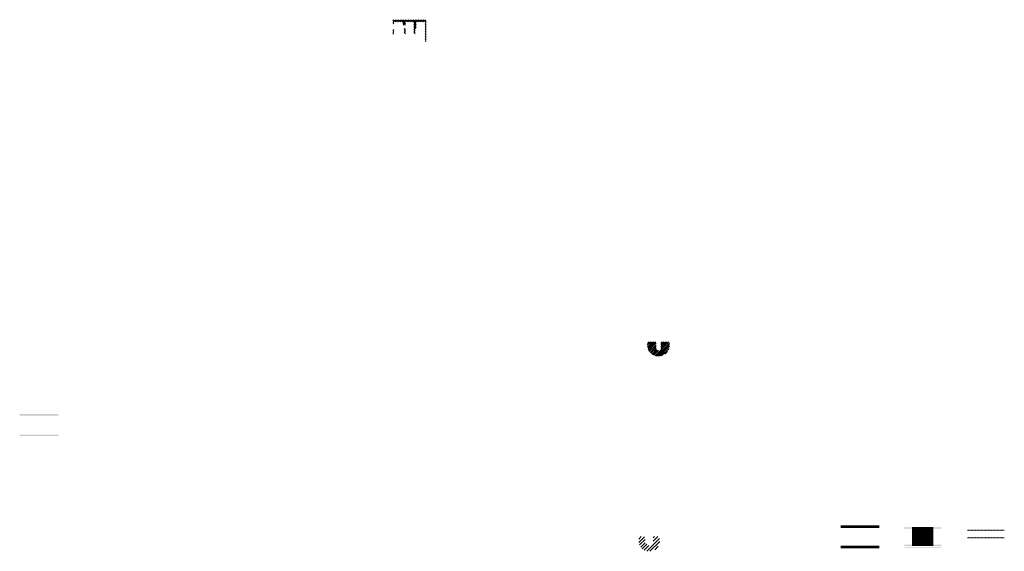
# Model space of a CAD drawing. Extents: x -559 to 3265, y -113 to 867.
# Tile 1 of 69: x -559 to 767, y 152 to 867. Entities that reach past the tile are written whole.
import ezdxf

# ---------------------------------------------------------------- set-up
doc = ezdxf.new("R2010")
doc.units = 0
doc.header["$LTSCALE"] = 2
doc.header["$MEASUREMENT"] = 0
doc.layers.get('0').update_dxf_attribs({"linetype": 'CONTINUOUS'})
doc.layers.add('COSTRUZIONE', color=4, linetype='CONTINUOUS', lineweight=13)
doc.layers.add('LINEAFIN', color=4, linetype='CONTINUOUS')

msp = doc.modelspace()

# ---------------------------------------------------------------- hatches: boundary and pattern name
h = msp.add_hatch()
h.set_pattern_fill('DOTS', color=256, scale=10, angle=180, style=0)
h.set_pattern_definition([(180, (455.304, 5.3205), (-0.3125, -0.625), [0, -0.625])])
h.paths.add_polyline_path([(717, 181.1), (717, 179), (766.9, 179), (766.9, 181.1)])
h.paths.add_polyline_path([(766.9, 171.1), (717, 171.1), (717, 169), (766.9, 169)])
at = {"layer": 'COSTRUZIONE'}
h = msp.add_hatch(dxfattribs=at)
h.set_pattern_fill('ANSI31', color=256, scale=0.5, style=0)
h.set_pattern_definition([(45, (-512.724, 689.6682), (-1.122532, 1.122532), [])])
h.paths.add_polyline_path([(-42.9, 863.8), (-42.9, 860.2), (-42.6, 859.9), (-39.4, 859.9), (-39.4, 863.8), (-33.9, 863.8), (-33.9, 866.8), (-55.4, 866.8, 0.414214), (-56.4, 865.8), (-56.4, 861.3), (-55.9, 861.3), (-55.9, 860.1), (-54.9, 860.1), (-54.9, 863.8)])
h.paths.add_polyline_path([(-56.4, 847.5), (-54.9, 846.8), (-54.9, 854.6), (-55.9, 854.6), (-55.9, 853.5), (-56.4, 853.5)])
h.paths.add_polyline_path([(-41.4, 847.8), (-39.4, 847.8), (-39.4, 854.9), (-42.6, 854.9), (-42.7, 854.8), (-41.4, 854.8)])
h.paths.add_polyline_path([(-33.9, 866.8), (-33.9, 863.8), (-28.4, 863.8), (-28.4, 847.8), (-26.4, 847.8), (-26.4, 854.8), (-24.9, 854.8), (-24.9, 863.8), (-12.9, 863.8), (-12.9, 839.6), (-12.4, 836.8), (-11.4, 836.8), (-11.4, 865.8, 0.414214), (-12.4, 866.8)])
h.paths.add_polyline_path([(-39.4, 859.6), (-39.4, 859.9), (-42.6, 859.9), (-42.3, 859.6)])
h.paths.add_polyline_path([(-42.3, 855.1), (-42.6, 854.9), (-39.4, 854.9), (-39.4, 855.1)])
h = msp.add_hatch(dxfattribs=at)
h.set_pattern_fill('ANSI31', color=256, scale=0.5, style=0)
h.set_pattern_definition([(45, (764.599, 11.6133), (-1.122532, 1.122532), [])])
h.paths.add_polyline_path([(316.2, 429, 0.075162), (315.5, 433.4), (304.9, 433.4), (304.3, 432.8), (304.3, 423.4), (301.2, 421.6), (298.1, 423.4), (298.1, 432.8), (297.5, 433.4), (286.9, 433.4, 0.075162), (286.2, 429, 1)])
h = msp.add_hatch(color=256, dxfattribs=at)
h.paths.add_polyline_path([(-506.9, 336.2), (-558.9, 336.2), (-558.9, 334.2), (-506.9, 334.2)])
h.paths.add_polyline_path([(-506.9, 308.7), (-558.9, 308.7), (-558.9, 306.7), (-506.9, 306.7)])
h = msp.add_hatch(dxfattribs=at)
h.set_pattern_fill('ANSI31', color=256, style=0)
h.set_pattern_definition([(45, (764.599, 11.6133), (-2.245064, 2.245064), [])])
h.paths.add_polyline_path([(288.7, 159.3), (283.2, 162.5), (283.2, 170.5), (282.2, 171.5), (275.6, 171.5, 0.100064), (274.5, 165.9, 1), (302.9, 165.9, 0.100064), (301.7, 171.5), (295.2, 171.5), (294.2, 170.5), (294.2, 162.5)])
at = {"layer": 'LINEAFIN'}
h = msp.add_hatch(dxfattribs=at)
h.set_pattern_fill('_USER', color=256, scale=0.02, style=0, pattern_type=0)
h.set_pattern_definition([(0, (0, 0), (0, 0.02), [])])
h.paths.add_polyline_path([(598.6, 158.8), (546.6, 158.8), (546.6, 156.8), (598.6, 156.8)])
h.paths.add_polyline_path([(598.6, 184.2), (598.6, 186.2), (546.6, 186.2), (546.6, 184.2)])
h = msp.add_hatch(dxfattribs=at)
h.set_pattern_fill('ANSI31', color=256, scale=0.02, angle=45, style=0)
h.paths.add_polyline_path([(682.3, 184.1), (632.4, 184.1), (632.4, 182.1), (682.3, 182.1)])
h.paths.add_polyline_path([(682.3, 160.8), (632.4, 160.8), (632.4, 158.8), (682.3, 158.8)])
h.paths.add_polyline_path([(682.4, 157), (632.4, 157), (632.4, 156), (682.4, 156)])
h = msp.add_hatch(dxfattribs=at)
h.set_pattern_fill('ANSI31', color=256, scale=0.25, angle=45, style=0)
h.paths.add_polyline_path([(670.9, 184.1), (643.9, 184.1), (643.9, 159.2), (670.9, 159.2)])

doc.saveas('drawing.dxf')
